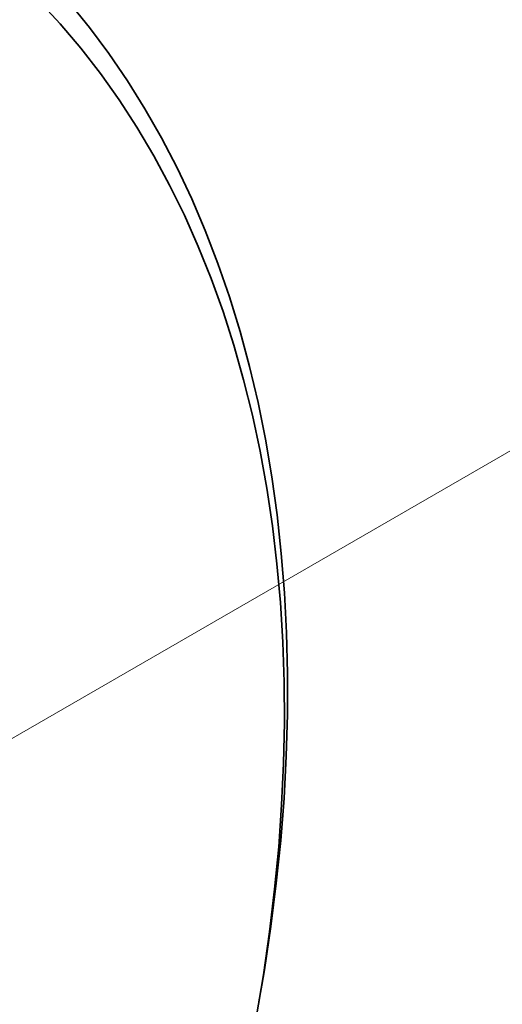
# Model space of a CAD drawing. Header units: millimetres. Extents: x 6316 to 18291, y -19059 to -9021.
# Tile 139 of 146: x 18175.84 to 18178.44, y -18631.53 to -18626.23. Entities that reach past the tile are written whole.
import ezdxf

# ---------------------------------------------------------------- set-up
doc = ezdxf.new("R2010")
doc.units = ezdxf.units.MM
doc.header["$LTSCALE"] = 10
doc.layers.add('1轮廓实线层', color=7, linetype='Continuous', lineweight=18)

msp = doc.modelspace()

# ---------------------------------------------------------------- linework, layer by layer
at = {"color": 7, "linetype": 'Continuous', "lineweight": 35}
msp.add_line((18177.1275, -18631.5201), (18177.1426, -18631.4309), dxfattribs=at)
at = {"layer": '1轮廓实线层'}
msp.add_line((18171.5669, -18632.5437), (18193.0452, -18620.1431), dxfattribs=at)
at = {"layer": '1轮廓实线层', "color": 7, "linetype": 'Continuous', "lineweight": 35, "flags": 128}
for points in [[(18177.1124, -18631.6072), (18177.1512, -18631.3742), (18177.1844, -18631.1427), (18177.2118, -18630.913), (18177.2335, -18630.6853), (18177.2495, -18630.4597), (18177.2597, -18630.2364), (18177.2641, -18630.0156), (18177.2627, -18629.7974), (18177.2555, -18629.5822), (18177.2426, -18629.3699), (18177.2239, -18629.1609), (18177.1995, -18628.9553), (18177.1693, -18628.7532), (18177.1335, -18628.5548), (18177.0919, -18628.3603), (18177.0448, -18628.1699), (18176.992, -18627.9836), (18176.9337, -18627.8017), (18176.8698, -18627.6243), (18176.8005, -18627.4515), (18176.7258, -18627.2835), (18176.6458, -18627.1205), (18176.5605, -18626.9625), (18176.47, -18626.8096), (18176.3743, -18626.6621), (18176.2736, -18626.52), (18176.168, -18626.3835), (18176.0574, -18626.2526), (18175.9421, -18626.1275)], [(18176.105, -18626.1379), (18176.2145, -18626.2725), (18176.3191, -18626.4128), (18176.4186, -18626.5586), (18176.5131, -18626.7098), (18176.6023, -18626.8663), (18176.6864, -18627.0279), (18176.7651, -18627.1945), (18176.8384, -18627.3661), (18176.9062, -18627.5423), (18176.9686, -18627.7232), (18177.0254, -18627.9086), (18177.0767, -18628.0982), (18177.1223, -18628.2921), (18177.1622, -18628.4899), (18177.1964, -18628.6915), (18177.2248, -18628.8968), (18177.2476, -18629.1056), (18177.2645, -18629.3178), (18177.2757, -18629.5331), (18177.281, -18629.7515), (18177.2806, -18629.9726), (18177.2743, -18630.1964), (18177.2622, -18630.4226), (18177.2444, -18630.6511), (18177.2208, -18630.8816), (18177.1914, -18631.1141), (18177.1563, -18631.3483), (18177.1426, -18631.4309)]]:
    msp.add_lwpolyline(points, dxfattribs=at)

doc.saveas('drawing.dxf')
